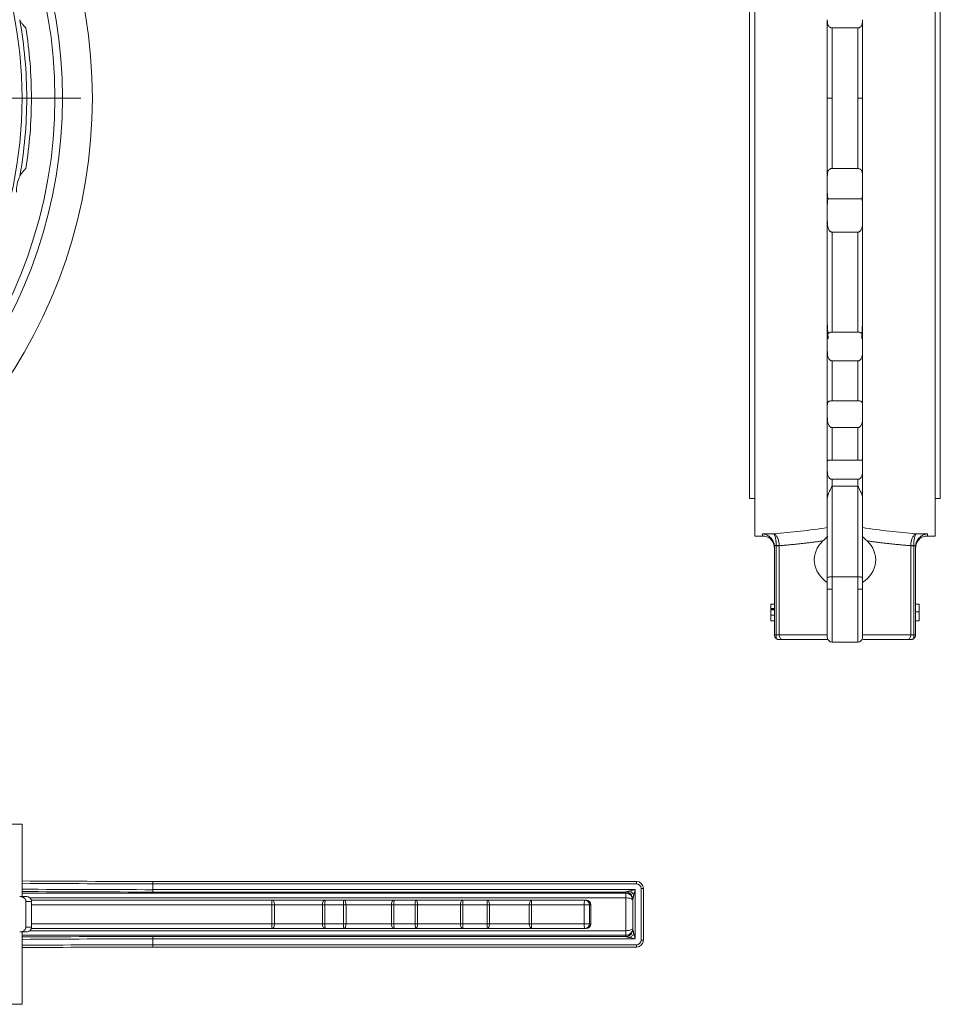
# Model space of a CAD drawing. Header units: millimetres. Extents: x -18 to 812, y -33 to 757.
# Tile 10 of 14: x 392 to 783, y -1 to 417. Entities that reach past the tile are written whole.
import ezdxf

# ---------------------------------------------------------------- set-up
doc = ezdxf.new("R2010")
doc.units = ezdxf.units.MM

# ---------------------------------------------------------------- blocks, each defined once
blk = doc.blocks.new('SW_CENTERMARKSYMBOL_3')
at = {"color": 0, "linetype": 'Continuous', "lineweight": 0}
blk.add_line((60.88, -208.54), (266.92, -208.54), dxfattribs=at)
for radius, start, end in [(215.9, 286.3269, 73.6731), (200, 282.6824, 77.3176), (203.2, 286.4098, 73.5902)]:
    blk.add_arc((55.88, -208.54), radius, start, end, dxfattribs=at)

msp = doc.modelspace()

# ---------------------------------------------------------------- linework, layer by layer
at = {"color": 7, "linetype": 'Continuous', "lineweight": 15}
for p, q in [((704.27, 197.58), (704.27, 569.58)), ((780.77, 569.58), (780.77, 197.58)), ((702.02, 553.68), (702.02, 213.48)), ((783.02, 383.58), (783.02, 553.68)), ((737.02, 383.58), (737.02, 413.46)), ((737.02, 413.46), (748.02, 413.46)), ((748.02, 413.46), (748.02, 383.58)), ((737.02, 353.71), (737.02, 383.58)), ((748.02, 383.58), (748.02, 353.71)), ((783.02, 213.48), (783.02, 383.58)), ((748.02, 353.71), (737.02, 353.71)), ((735.02, 350.24), (735.02, 343.58)), ((750.02, 343.58), (750.02, 350.24)), ((749.69, 340.88), (735.35, 340.88)), ((735.02, 338.19), (735.02, 331.67)), ((750.02, 331.67), (750.02, 338.19)), ((737.02, 326.69), (748.02, 326.69)), ((737.02, 284.18), (737.02, 326.69)), ((748.02, 326.69), (748.02, 284.18)), ((735.02, 281.98), (735.02, 276.33)), ((748.02, 284.18), (737.02, 284.18)), ((750.02, 276.33), (750.02, 281.98)), ((737.02, 272.03), (748.02, 272.03)), ((737.02, 255.04), (737.02, 272.03)), ((748.02, 272.03), (748.02, 255.04)), ((735.02, 253.06), (735.02, 248.28)), ((748.02, 255.04), (737.02, 255.04)), ((750.02, 248.28), (750.02, 253.06)), ((737.02, 243.67), (748.02, 243.67)), ((737.02, 229.78), (737.02, 243.67)), ((748.02, 243.67), (748.02, 229.78)), ((735.02, 229.18), (735.02, 225.41)), ((748.02, 229.78), (737.02, 229.78)), ((750.02, 225.41), (750.02, 229.18)), ((737.02, 221.66), (748.02, 221.66)), ((737.02, 218.71), (737.02, 221.66)), ((748.02, 218.71), (737.02, 218.71)), ((737.02, 180.24), (737.02, 218.71)), ((748.02, 221.66), (748.02, 218.71)), ((748.02, 218.71), (748.02, 180.24)), ((702.02, 213.48), (704.27, 213.48)), ((780.77, 213.48), (783.02, 213.48)), ((735.02, 202.53), (735.02, 199.62)), ((704.27, 197.58), (707.52, 197.58)), ((712.26, 198.51), (707.52, 198.51)), ((735.02, 199.62), (735.02, 198.56)), ((750.02, 198.56), (750.02, 199.62)), ((777.52, 198.51), (772.78, 198.51)), ((777.52, 197.58), (780.77, 197.58)), ((712.5, 193.53), (713.32, 193.53)), ((712.52, 193.1), (712.52, 155.58)), ((713.32, 193.47), (713.32, 193.53)), ((713.32, 193.47), (713.32, 155.58)), ((714.58, 193.47), (713.32, 193.47)), ((714.57, 193.57), (714.58, 193.47)), ((714.58, 155.58), (714.58, 193.47)), ((770.46, 193.47), (770.47, 193.57)), ((770.46, 193.47), (770.46, 155.58)), ((771.72, 193.47), (770.46, 193.47)), ((771.72, 193.53), (772.54, 193.53)), ((771.72, 193.53), (771.72, 193.47)), ((771.72, 155.58), (771.72, 193.47)), ((772.52, 155.58), (772.52, 193.1)), ((737.02, 180.24), (748.02, 180.24)), ((737.02, 175.04), (737.02, 180.24)), ((748.02, 180.24), (748.02, 175.04)), ((711.02, 168.58), (712.52, 168.58)), ((774.02, 168.58), (772.52, 168.58)), ((774.02, 165.35), (774.02, 168.58)), ((711.02, 166.79), (712.52, 166.79)), ((711.02, 166.79), (711.02, 166.7)), ((711.02, 166.7), (712.52, 166.7)), ((711.02, 166.16), (712.52, 166.16)), ((711.02, 163.89), (712.52, 163.89)), ((774.02, 165.35), (772.52, 165.35)), ((774.02, 161.58), (774.02, 165.35)), ((711.02, 161.49), (712.52, 161.49)), ((774.02, 161.58), (772.52, 161.58)), ((774.02, 161.49), (772.52, 161.49)), ((713.32, 155.58), (712.52, 155.58)), ((714.58, 155.58), (713.32, 155.58)), ((713.32, 155.58), (713.32, 153.99)), ((735.16, 155.58), (714.58, 155.58)), ((770.46, 155.58), (749.88, 155.58)), ((770.46, 155.58), (771.72, 155.58)), ((771.72, 153.99), (771.72, 155.58)), ((772.52, 155.58), (771.72, 155.58)), ((734.85, 153.58), (715.84, 153.58)), ((737.02, 152.54), (748.02, 152.54)), ((769.2, 153.58), (750.19, 153.58)), ((20.88, 75.13), (392.88, 75.13)), ((392.88, 44.38), (392.88, 75.13)), ((653.88, 50.84), (448.52, 50.84)), ((448.52, 49.84), (448.52, 47.34)), ((653.88, 49.84), (448.52, 49.84)), ((448.52, 46.34), (448.52, 47.34)), ((448.52, 47.34), (653.38, 47.34)), ((649.38, 46.34), (448.52, 46.34)), ((649.38, 45.83), (649.38, 46.33)), ((653.38, 47.34), (653.38, 26.43)), ((655.88, 25.93), (655.88, 47.84)), ((655.88, 47.84), (656.88, 47.84)), ((656.88, 47.84), (656.88, 25.93)), ((394.52, 31.38), (394.52, 42.38)), ((394.52, 42.38), (396.88, 42.38)), ((396.77, 42.88), (499.17, 42.88)), ((396.88, 31.38), (396.88, 42.38)), ((499.17, 42.88), (521.77, 42.88)), ((521.77, 42.88), (529.62, 42.88)), ((529.62, 42.88), (551.06, 42.88)), ((551.06, 42.88), (560.12, 42.88)), ((560.12, 42.88), (580.31, 42.88)), ((580.31, 42.88), (590.67, 42.88)), ((590.67, 42.88), (609.49, 42.88)), ((609.49, 42.88), (631.94, 42.88)), ((631.94, 42.88), (632.5, 42.88)), ((649.38, 43.85), (649.38, 45.83)), ((649.38, 29.91), (649.38, 43.85)), ((652.38, 30.44), (652.38, 43.33)), ((498.98, 32.88), (498.98, 40.88)), ((498.98, 40.88), (500.15, 40.88)), ((500.15, 40.88), (500.15, 32.88)), ((520.49, 40.88), (500.15, 40.88)), ((520.49, 40.88), (521.59, 40.88)), ((520.49, 32.88), (520.49, 40.88)), ((529.43, 40.88), (521.59, 40.88)), ((521.59, 40.88), (521.59, 32.88)), ((529.43, 40.88), (530.54, 40.88)), ((529.43, 32.88), (529.43, 40.88)), ((530.54, 40.88), (530.54, 32.88)), ((549.83, 40.88), (530.54, 40.88)), ((549.83, 32.88), (549.83, 40.88)), ((549.83, 40.88), (550.88, 40.88)), ((559.93, 40.88), (550.88, 40.88)), ((550.88, 40.88), (550.88, 32.88)), ((559.93, 32.88), (559.93, 40.88)), ((559.93, 40.88), (560.97, 40.88)), ((579.14, 40.88), (560.97, 40.88)), ((560.97, 40.88), (560.97, 32.88)), ((579.14, 40.88), (580.12, 40.88)), ((579.14, 32.88), (579.14, 40.88)), ((590.49, 40.88), (580.12, 40.88)), ((580.12, 40.88), (580.12, 32.88)), ((590.49, 32.88), (590.49, 40.88)), ((590.49, 40.88), (591.45, 40.88)), ((608.38, 40.88), (591.45, 40.88)), ((591.45, 40.88), (591.45, 32.88)), ((608.38, 40.88), (609.3, 40.88)), ((608.38, 32.88), (608.38, 40.88)), ((631.76, 40.88), (609.3, 40.88)), ((609.3, 40.88), (609.3, 32.88)), ((631.76, 32.88), (631.76, 40.88)), ((631.76, 40.88), (633.93, 40.88)), ((633.93, 40.88), (633.93, 32.88)), ((634.49, 40.88), (633.93, 40.88)), ((634.49, 32.88), (634.49, 40.88)), ((634.5, 32.88), (634.5, 40.88)), ((392.88, -1.37), (392.88, 29.38)), ((396.88, 31.38), (394.52, 31.38)), ((499.17, 30.88), (396.77, 30.88)), ((498.98, 32.88), (500.15, 32.88)), ((521.77, 30.88), (499.17, 30.88)), ((500.15, 32.88), (520.49, 32.88)), ((520.49, 32.88), (521.59, 32.88)), ((521.59, 32.88), (529.43, 32.88)), ((529.62, 30.88), (521.77, 30.88)), ((529.43, 32.88), (530.54, 32.88)), ((551.06, 30.88), (529.62, 30.88)), ((530.54, 32.88), (549.83, 32.88)), ((549.83, 32.88), (550.88, 32.88)), ((550.88, 32.88), (559.93, 32.88)), ((560.12, 30.88), (551.06, 30.88)), ((559.93, 32.88), (560.97, 32.88)), ((580.31, 30.88), (560.12, 30.88)), ((560.97, 32.88), (579.14, 32.88)), ((579.14, 32.88), (580.12, 32.88)), ((580.12, 32.88), (590.49, 32.88)), ((590.67, 30.88), (580.31, 30.88)), ((590.49, 32.88), (591.45, 32.88)), ((609.49, 30.88), (590.67, 30.88)), ((591.45, 32.88), (608.38, 32.88)), ((608.38, 32.88), (609.3, 32.88)), ((609.3, 32.88), (631.76, 32.88)), ((631.94, 30.88), (609.49, 30.88)), ((631.76, 32.88), (633.93, 32.88)), ((632.5, 30.88), (631.94, 30.88)), ((633.93, 32.88), (634.49, 32.88)), ((649.38, 27.94), (649.38, 29.91)), ((448.52, 27.43), (448.52, 26.43)), ((448.52, 27.43), (649.38, 27.43)), ((448.52, 26.43), (448.52, 23.93)), ((653.38, 26.43), (448.52, 26.43)), ((649.38, 27.44), (649.38, 27.94)), ((655.88, 25.93), (656.88, 25.93)), ((448.52, 23.93), (653.88, 23.93)), ((448.52, 22.93), (653.88, 22.93)), ((392.88, -1.37), (20.88, -1.37))]:
    msp.add_line(p, q, dxfattribs=at)
at = {"color": 8, "linetype": 'Continuous', "lineweight": 15}
for p, q in [((735.02, 288.42), (735.34, 281.32)), ((749.7, 281.32), (750.02, 288.42)), ((707.52, 198.51), (707.52, 197.58)), ((777.52, 197.58), (777.52, 198.51)), ((737.02, 152.54), (737.02, 175.04)), ((748.02, 175.04), (748.02, 152.54)), ((448.52, 49.84), (448.52, 50.84)), ((653.88, 49.84), (653.88, 50.84)), ((392.88, 45.83), (649.38, 45.83)), ((649.38, 43.85), (396.2, 43.85)), ((498.98, 40.88), (396.88, 40.88)), ((634.49, 40.88), (634.5, 40.88)), ((396.2, 29.91), (649.38, 29.91)), ((396.88, 32.88), (498.98, 32.88)), ((634.49, 32.88), (634.5, 32.88)), ((649.38, 27.94), (392.88, 27.94)), ((448.52, 23.93), (448.52, 22.93)), ((653.88, 23.93), (653.88, 22.93))]:
    msp.add_line(p, q, dxfattribs=at)
at = {"color": 7, "linetype": 'Continuous', "lineweight": 15, "flags": 128}
for points in [[(714.57, 193.57), (714.44, 193.57), (714.29, 193.57), (714.14, 193.56), (713.98, 193.55), (713.82, 193.55), (713.66, 193.54), (713.49, 193.54), (713.32, 193.53)], [(771.72, 193.53), (771.55, 193.54), (771.38, 193.54), (771.22, 193.55), (771.06, 193.55), (770.9, 193.56), (770.75, 193.57), (770.6, 193.57), (770.47, 193.57)], [(715.84, 153.58), (715.59, 153.62), (715.35, 153.74), (715.14, 153.92), (714.95, 154.17), (714.79, 154.47), (714.67, 154.82), (714.6, 155.19), (714.58, 155.58)], [(770.46, 155.58), (770.44, 155.19), (770.37, 154.82), (770.25, 154.47), (770.09, 154.17), (769.9, 153.92), (769.69, 153.74), (769.45, 153.62), (769.2, 153.58)], [(651.2, 46.79), (651.88, 46.96), (652.61, 47.14), (653.38, 47.34)], [(653.38, 47.34), (653.19, 46.57), (653, 45.83), (652.83, 45.15)], [(500.15, 40.88), (500.13, 41.27), (500.07, 41.65), (499.98, 41.99), (499.86, 42.3), (499.71, 42.55), (499.54, 42.73), (499.36, 42.85), (499.17, 42.88)], [(520.49, 40.88), (520.52, 41.27), (520.59, 41.65), (520.71, 41.99), (520.87, 42.3), (521.06, 42.55), (521.28, 42.73), (521.52, 42.85), (521.77, 42.88)], [(530.54, 40.88), (530.52, 41.27), (530.47, 41.65), (530.38, 41.99), (530.27, 42.3), (530.13, 42.55), (529.97, 42.73), (529.8, 42.85), (529.62, 42.88)], [(549.83, 40.88), (549.86, 41.27), (549.93, 41.65), (550.04, 41.99), (550.19, 42.3), (550.38, 42.55), (550.59, 42.73), (550.82, 42.85), (551.06, 42.88)], [(560.97, 40.88), (560.95, 41.27), (560.9, 41.65), (560.82, 41.99), (560.72, 42.3), (560.59, 42.55), (560.44, 42.73), (560.28, 42.85), (560.12, 42.88)], [(579.14, 40.88), (579.16, 41.27), (579.22, 41.65), (579.33, 41.99), (579.48, 42.3), (579.66, 42.55), (579.86, 42.73), (580.08, 42.85), (580.31, 42.88)], [(591.45, 40.88), (591.43, 41.27), (591.39, 41.65), (591.32, 41.99), (591.22, 42.3), (591.1, 42.55), (590.97, 42.73), (590.82, 42.85), (590.67, 42.88)], [(608.38, 40.88), (608.41, 41.27), (608.47, 41.65), (608.57, 41.99), (608.71, 42.3), (608.88, 42.55), (609.07, 42.73), (609.27, 42.85), (609.49, 42.88)], [(649.38, 43.85), (649.96, 43.83), (650.53, 43.78), (651.05, 43.68), (651.5, 43.56), (651.87, 43.4), (652.15, 43.22), (652.32, 43.03), (652.38, 42.83)], [(499.17, 30.88), (499.36, 30.92), (499.54, 31.04), (499.71, 31.22), (499.86, 31.47), (499.98, 31.77), (500.07, 32.12), (500.13, 32.49), (500.15, 32.88)], [(521.77, 30.88), (521.52, 30.92), (521.28, 31.04), (521.06, 31.22), (520.87, 31.47), (520.71, 31.77), (520.59, 32.12), (520.52, 32.49), (520.49, 32.88)], [(529.62, 30.88), (529.8, 30.92), (529.97, 31.04), (530.13, 31.22), (530.27, 31.47), (530.38, 31.77), (530.47, 32.12), (530.52, 32.49), (530.54, 32.88)], [(551.06, 30.88), (550.82, 30.92), (550.59, 31.04), (550.38, 31.22), (550.19, 31.47), (550.04, 31.77), (549.93, 32.12), (549.86, 32.49), (549.83, 32.88)], [(560.12, 30.88), (560.28, 30.92), (560.44, 31.04), (560.59, 31.22), (560.72, 31.47), (560.82, 31.77), (560.9, 32.12), (560.95, 32.49), (560.97, 32.88)], [(580.31, 30.88), (580.08, 30.92), (579.86, 31.04), (579.66, 31.22), (579.48, 31.47), (579.33, 31.77), (579.22, 32.12), (579.16, 32.49), (579.14, 32.88)], [(590.67, 30.88), (590.82, 30.92), (590.97, 31.04), (591.1, 31.22), (591.22, 31.47), (591.32, 31.77), (591.39, 32.12), (591.43, 32.49), (591.45, 32.88)], [(609.49, 30.88), (609.27, 30.92), (609.07, 31.04), (608.88, 31.22), (608.71, 31.47), (608.57, 31.77), (608.47, 32.12), (608.41, 32.49), (608.38, 32.88)], [(649.38, 29.91), (649.96, 29.93), (650.53, 29.99), (651.05, 30.09), (651.5, 30.21), (651.87, 30.37), (652.15, 30.54), (652.32, 30.73), (652.38, 30.93)], [(653.38, 26.43), (652.61, 26.62), (651.88, 26.81), (651.2, 26.98)], [(652.83, 28.61), (653, 27.93), (653.19, 27.2), (653.38, 26.43)]]:
    msp.add_lwpolyline(points, dxfattribs=at)
at = {"color": 7, "linetype": 'Continuous', "lineweight": 15}
msp.add_circle((206.88, 383.58), 186, dxfattribs=at)
for centre, radius, start, end in [((206.88, 383.58), 190, 0, 9.0455), ((206.88, 383.58), 190, 350.9545, 0), ((403.04, 344.57), 12.5, 152.9989, 184.5011), ((714.52, 155.58), 2, 180, 233.0768), ((770.52, 155.58), 2, 306.9232, 0), ((649.38, 43.33), 3, 0.0388, 90.0396), ((504.49, 41.38), 5.53, 164.22, 185.1419), ((527.1, 41.38), 5.53, 164.2192, 185.141), ((534.94, 41.38), 5.53, 164.22, 185.1402), ((556.39, 41.38), 5.53, 164.22, 185.1419), ((565.44, 41.38), 5.53, 164.2227, 185.1392), ((585.63, 41.38), 5.53, 164.2227, 185.1392), ((596, 41.38), 5.53, 164.2213, 185.1389), ((614.81, 41.38), 5.53, 164.2213, 185.1389), ((637.27, 41.38), 5.53, 164.22, 185.1419), ((631.94, 40.89), 2, 359.8768, 89.8743), ((632.5, 40.88), 2, 0, 90), ((632.5, 40.89), 2, 359.8751, 89.8752), ((649.38, 42.83), 3, 0.0388, 90.0396), ((504.49, 32.39), 5.53, 174.8581, 195.78), ((527.1, 32.39), 5.53, 174.859, 195.7808), ((534.94, 32.39), 5.53, 174.8598, 195.78), ((556.39, 32.39), 5.53, 174.8581, 195.78), ((565.44, 32.39), 5.53, 174.8608, 195.7773), ((585.63, 32.39), 5.53, 174.8608, 195.7773), ((596, 32.39), 5.53, 174.8611, 195.7787), ((614.81, 32.39), 5.53, 174.8611, 195.7787), ((637.27, 32.39), 5.53, 174.8581, 195.78), ((631.94, 32.88), 2, 270.1257, 0.1232), ((632.5, 32.88), 2, 270, 0), ((632.5, 32.88), 2, 270.1248, 0.1249), ((649.38, 30.94), 3, 269.9604, 359.9612), ((649.38, 30.44), 3, 269.9604, 359.9612)]:
    msp.add_arc(centre, radius, start, end, dxfattribs=at)
for centre, major_axis, ratio, start_param, end_param in [((744.92, 187.43), (15.44, 0), 0.809784, 2.436998, 4.016008), ((740.12, 187.43), (15.44, 0), 0.809784, 5.40877, 6.98778), ((448.52, 71.85), (401, 0), 0.052408, 4.573182, 4.712389), ((653.88, 47.84), (0, 3), 0.999542, 4.712389, 6.283185), ((653.38, 46.33), (4, 0), 0.052408, 3.089233, 3.141593), ((653.88, 47.84), (0, 2), 0.99863, 4.712389, 6.283185), ((653.38, 43.33), (1, 0), 0.209631, 3.089233, 3.141593), ((653.38, 30.44), (1, 0), 0.209631, 3.141593, 3.193953), ((653.38, 27.44), (4, 0), 0.052408, 3.141593, 3.193953), ((653.88, 25.93), (0, -2), 0.99863, 0, 1.570796), ((653.88, 25.93), (0, 3), 0.999542, 3.141593, 4.712389), ((448.52, 1.91), (401, 0), 0.052408, 1.570796, 1.710004)]:
    msp.add_ellipse(centre, major_axis=major_axis, ratio=ratio, start_param=start_param, end_param=end_param, dxfattribs=at)
at = {"color": 8, "linetype": 'Continuous', "lineweight": 15}
for centre, major_axis, ratio, start_param, end_param in [((448.52, 70.85), (400, 0), 0.052539, 4.572831, 4.712389), ((448.52, 68.35), (400, 0), 0.052539, 4.572831, 4.712389), ((448.52, 67.35), (401, 0), 0.052408, 4.573182, 4.712389), ((448.52, 6.42), (401, 0), 0.052408, 1.570796, 1.710004), ((448.52, 5.42), (400, 0), 0.052539, 1.570796, 1.710354), ((448.52, 2.91), (400, 0), 0.052539, 1.570796, 1.710354)]:
    msp.add_ellipse(centre, major_axis=major_axis, ratio=ratio, start_param=start_param, end_param=end_param, dxfattribs=at)
at = {"color": 7, "linetype": 'Continuous', "lineweight": 15}
for points, knots in [([(391.9, 416.93), (392.89, 411.44), (393.63, 405.89), (394.63, 394.75), (394.88, 389.16), (394.88, 383.58)], [0, 0, 0, 0, 0.5, 0.5, 1, 1, 1, 1]), ([(394.52, 413.46), (394.52, 413.46), (394.5, 413.47), (394.46, 413.5), (394.43, 413.53), (394.32, 413.64), (394.21, 413.75), (393.97, 413.99), (393.84, 414.13), (393.58, 414.43), (393.45, 414.58), (393.18, 414.91), (393.05, 415.08), (392.8, 415.43), (392.67, 415.61), (392.32, 416.15), (392.1, 416.54), (391.9, 416.93)], [0, 0, 0, 0, 0.0625, 0.0625, 0.125, 0.125, 0.25, 0.25, 0.375, 0.375, 0.5, 0.5, 0.625, 0.625, 0.75, 0.75, 1, 1, 1, 1]), ([(735.02, 416.93), (735.02, 411.44), (735.02, 405.89), (735.02, 394.75), (735.02, 389.16), (735.02, 383.58)], [0, 0, 0, 0, 0.5, 0.5, 1, 1, 1, 1]), ([(737.02, 413.46), (736.91, 413.46), (736.8, 413.47), (736.59, 413.5), (736.48, 413.53), (736.19, 413.64), (736.02, 413.75), (735.74, 413.99), (735.63, 414.13), (735.44, 414.43), (735.36, 414.58), (735.24, 414.91), (735.19, 415.08), (735.12, 415.43), (735.09, 415.61), (735.03, 416.15), (735.02, 416.54), (735.02, 416.93)], [0, 0, 0, 0, 0.0625, 0.0625, 0.125, 0.125, 0.25, 0.25, 0.375, 0.375, 0.5, 0.5, 0.625, 0.625, 0.75, 0.75, 1, 1, 1, 1]), ([(748.02, 413.46), (748.13, 413.46), (748.24, 413.47), (748.45, 413.5), (748.56, 413.53), (748.85, 413.64), (749.02, 413.75), (749.3, 413.99), (749.41, 414.13), (749.6, 414.43), (749.68, 414.58), (749.8, 414.91), (749.85, 415.08), (749.92, 415.43), (749.95, 415.61), (750.01, 416.15), (750.02, 416.54), (750.02, 416.93)], [0, 0, 0, 0, 0.0625, 0.0625, 0.125, 0.125, 0.25, 0.25, 0.375, 0.375, 0.5, 0.5, 0.625, 0.625, 0.75, 0.75, 1, 1, 1, 1]), ([(750.02, 383.58), (750.02, 389.16), (750.02, 394.75), (750.02, 405.89), (750.02, 411.44), (750.02, 416.93)], [0, 0, 0, 0, 0.5, 0.5, 1, 1, 1, 1]), ([(394.88, 383.58), (394.88, 378), (394.63, 372.41), (393.63, 361.28), (392.89, 355.73), (391.9, 350.24)], [0, 0, 0, 0, 0.5, 0.5, 1, 1, 1, 1]), ([(394.88, 383.58), (395.11, 383.58), (395.37, 383.58), (395.86, 383.58), (396.1, 383.58), (396.49, 383.58), (396.64, 383.58), (396.84, 383.58), (396.88, 383.58), (396.88, 383.58)], [0, 0, 0, 0, 0.25, 0.25, 0.5, 0.5, 0.75, 0.75, 1, 1, 1, 1]), ([(735.02, 383.58), (735.02, 383.58), (735.06, 383.58), (735.26, 383.58), (735.41, 383.58), (735.8, 383.58), (736.04, 383.58), (736.53, 383.58), (736.78, 383.58), (737.02, 383.58)], [0, 0, 0, 0, 0.25, 0.25, 0.5, 0.5, 0.75, 0.75, 1, 1, 1, 1]), ([(735.02, 383.58), (735.02, 378), (735.02, 372.41), (735.02, 361.28), (735.02, 355.73), (735.02, 350.24)], [0, 0, 0, 0, 0.5, 0.5, 1, 1, 1, 1]), ([(748.02, 383.58), (748.26, 383.58), (748.51, 383.58), (749, 383.58), (749.24, 383.58), (749.63, 383.58), (749.78, 383.58), (749.98, 383.58), (750.02, 383.58), (750.02, 383.58)], [0, 0, 0, 0, 0.25, 0.25, 0.5, 0.5, 0.75, 0.75, 1, 1, 1, 1]), ([(750.02, 350.24), (750.02, 355.73), (750.02, 361.28), (750.02, 372.41), (750.02, 378), (750.02, 383.58)], [0, 0, 0, 0, 0.5, 0.5, 1, 1, 1, 1]), ([(394.52, 353.71), (394.52, 353.71), (394.5, 353.7), (394.46, 353.66), (394.43, 353.63), (394.32, 353.52), (394.21, 353.42), (393.97, 353.18), (393.84, 353.04), (393.58, 352.74), (393.45, 352.59), (393.18, 352.26), (393.05, 352.09), (392.8, 351.74), (392.67, 351.56), (392.32, 351.01), (392.1, 350.63), (391.9, 350.24)], [0, 0, 0, 0, 0.0625, 0.0625, 0.125, 0.125, 0.25, 0.25, 0.375, 0.375, 0.5, 0.5, 0.625, 0.625, 0.75, 0.75, 1, 1, 1, 1]), ([(737.02, 353.71), (736.91, 353.71), (736.8, 353.7), (736.59, 353.66), (736.48, 353.63), (736.19, 353.52), (736.02, 353.42), (735.74, 353.18), (735.63, 353.04), (735.44, 352.74), (735.36, 352.59), (735.24, 352.26), (735.19, 352.09), (735.12, 351.74), (735.09, 351.56), (735.03, 351.01), (735.02, 350.63), (735.02, 350.24)], [0, 0, 0, 0, 0.0625, 0.0625, 0.125, 0.125, 0.25, 0.25, 0.375, 0.375, 0.5, 0.5, 0.625, 0.625, 0.75, 0.75, 1, 1, 1, 1]), ([(750.02, 350.24), (750.02, 350.63), (750.01, 351.01), (749.95, 351.56), (749.92, 351.73), (749.85, 352.08), (749.8, 352.25), (749.68, 352.58), (749.61, 352.74), (749.42, 353.03), (749.3, 353.17), (749.02, 353.42), (748.85, 353.52), (748.46, 353.67), (748.24, 353.71), (748.02, 353.71)], [0, 0, 0, 0, 0.25, 0.25, 0.375, 0.375, 0.5, 0.5, 0.625, 0.625, 0.75, 0.75, 0.875, 0.875, 1, 1, 1, 1]), ([(735.35, 340.88), (735.2, 341.31), (735.12, 341.75), (735.03, 342.66), (735.02, 343.12), (735.02, 343.58)], [0, 0, 0, 0, 0.5, 0.5, 1, 1, 1, 1]), ([(749.69, 340.88), (749.84, 341.31), (749.92, 341.75), (750.01, 342.66), (750.02, 343.12), (750.02, 343.58)], [0, 0, 0, 0, 0.5, 0.5, 1, 1, 1, 1]), ([(735.35, 340.88), (735.27, 340.68), (735.22, 340.47), (735.13, 340.04), (735.1, 339.82), (735.03, 339.14), (735.02, 338.68), (735.02, 338.19)], [0, 0, 0, 0, 0.25, 0.25, 0.5, 0.5, 1, 1, 1, 1]), ([(750.02, 338.19), (750.02, 338.68), (750.01, 339.14), (749.92, 340.05), (749.84, 340.48), (749.69, 340.88)], [0, 0, 0, 0, 0.5, 0.5, 1, 1, 1, 1]), ([(737.02, 326.69), (736.9, 326.69), (736.77, 326.71), (736.54, 326.78), (736.43, 326.84), (736.23, 326.98), (736.13, 327.06), (735.96, 327.23), (735.89, 327.32), (735.68, 327.62), (735.57, 327.84), (735.39, 328.29), (735.32, 328.52), (735.16, 329.23), (735.1, 329.72), (735.03, 330.69), (735.02, 331.18), (735.02, 331.67)], [0, 0, 0, 0, 0.0625, 0.0625, 0.125, 0.125, 0.1875, 0.1875, 0.25, 0.25, 0.375, 0.375, 0.5, 0.5, 0.75, 0.75, 1, 1, 1, 1]), ([(735.02, 331.67), (735.02, 322.93), (735.02, 314.33), (735.02, 297.68), (735.02, 289.63), (735.02, 281.98)], [0, 0, 0, 0, 0.5, 0.5, 1, 1, 1, 1]), ([(748.02, 326.69), (748.15, 326.69), (748.27, 326.71), (748.5, 326.78), (748.61, 326.84), (748.82, 326.98), (748.91, 327.06), (749.08, 327.23), (749.15, 327.32), (749.36, 327.62), (749.47, 327.84), (749.65, 328.29), (749.72, 328.52), (749.88, 329.23), (749.94, 329.72), (750.01, 330.69), (750.02, 331.18), (750.02, 331.67)], [0, 0, 0, 0, 0.0625, 0.0625, 0.125, 0.125, 0.1875, 0.1875, 0.25, 0.25, 0.375, 0.375, 0.5, 0.5, 0.75, 0.75, 1, 1, 1, 1]), ([(750.02, 281.98), (750.02, 289.63), (750.02, 297.68), (750.02, 314.33), (750.02, 322.93), (750.02, 331.67)], [0, 0, 0, 0, 0.5, 0.5, 1, 1, 1, 1]), ([(737.02, 284.18), (736.91, 284.18), (736.8, 284.18), (736.59, 284.16), (736.48, 284.14), (736.19, 284.08), (736.02, 284.03), (735.74, 283.89), (735.63, 283.81), (735.44, 283.64), (735.36, 283.55), (735.24, 283.35), (735.19, 283.24), (735.12, 283.01), (735.09, 282.9), (735.03, 282.53), (735.02, 282.26), (735.02, 281.98)], [0, 0, 0, 0, 0.0625, 0.0625, 0.125, 0.125, 0.25, 0.25, 0.375, 0.375, 0.5, 0.5, 0.625, 0.625, 0.75, 0.75, 1, 1, 1, 1]), ([(750.02, 281.98), (750.02, 282.26), (750.01, 282.53), (749.95, 282.89), (749.92, 283.01), (749.85, 283.24), (749.8, 283.35), (749.68, 283.55), (749.61, 283.64), (749.42, 283.81), (749.3, 283.89), (749.02, 284.03), (748.85, 284.08), (748.46, 284.16), (748.24, 284.18), (748.02, 284.18)], [0, 0, 0, 0, 0.25, 0.25, 0.375, 0.375, 0.5, 0.5, 0.625, 0.625, 0.75, 0.75, 0.875, 0.875, 1, 1, 1, 1]), ([(737.02, 272.03), (736.91, 272.03), (736.8, 272.04), (736.59, 272.1), (736.48, 272.14), (736.19, 272.3), (736.02, 272.45), (735.74, 272.79), (735.63, 272.98), (735.44, 273.37), (735.36, 273.58), (735.24, 274), (735.19, 274.21), (735.12, 274.64), (735.09, 274.85), (735.03, 275.49), (735.02, 275.91), (735.02, 276.33)], [0, 0, 0, 0, 0.0625, 0.0625, 0.125, 0.125, 0.25, 0.25, 0.375, 0.375, 0.5, 0.5, 0.625, 0.625, 0.75, 0.75, 1, 1, 1, 1]), ([(748.02, 272.03), (748.13, 272.03), (748.24, 272.04), (748.45, 272.1), (748.56, 272.14), (748.85, 272.3), (749.02, 272.45), (749.3, 272.79), (749.41, 272.98), (749.6, 273.37), (749.68, 273.58), (749.8, 274), (749.85, 274.21), (749.92, 274.64), (749.95, 274.85), (750.01, 275.49), (750.02, 275.91), (750.02, 276.33)], [0, 0, 0, 0, 0.0625, 0.0625, 0.125, 0.125, 0.25, 0.25, 0.375, 0.375, 0.5, 0.5, 0.625, 0.625, 0.75, 0.75, 1, 1, 1, 1]), ([(735.02, 253.06), (735.02, 253.32), (735.03, 253.56), (735.08, 253.9), (735.1, 254), (735.17, 254.2), (735.21, 254.3), (735.32, 254.48), (735.39, 254.56), (735.57, 254.71), (735.68, 254.78), (735.95, 254.89), (736.12, 254.94), (736.43, 255), (736.54, 255.01), (736.77, 255.03), (736.9, 255.04), (737.02, 255.04)], [0, 0, 0, 0, 0.25, 0.25, 0.375, 0.375, 0.5, 0.5, 0.625, 0.625, 0.75, 0.75, 0.875, 0.875, 0.9375, 0.9375, 1, 1, 1, 1]), ([(750.02, 253.06), (750.02, 253.32), (750.01, 253.56), (749.96, 253.9), (749.94, 254), (749.87, 254.2), (749.83, 254.3), (749.72, 254.48), (749.65, 254.56), (749.47, 254.71), (749.36, 254.78), (749.09, 254.89), (748.92, 254.94), (748.61, 255), (748.5, 255.01), (748.27, 255.03), (748.15, 255.04), (748.02, 255.04)], [0, 0, 0, 0, 0.25, 0.25, 0.375, 0.375, 0.5, 0.5, 0.625, 0.625, 0.75, 0.75, 0.875, 0.875, 0.9375, 0.9375, 1, 1, 1, 1]), ([(737.02, 243.67), (736.9, 243.67), (736.77, 243.69), (736.54, 243.77), (736.43, 243.82), (736.23, 243.96), (736.13, 244.04), (735.96, 244.21), (735.89, 244.3), (735.68, 244.6), (735.57, 244.81), (735.39, 245.24), (735.32, 245.46), (735.16, 246.13), (735.1, 246.57), (735.03, 247.44), (735.02, 247.87), (735.02, 248.28)], [0, 0, 0, 0, 0.0625, 0.0625, 0.125, 0.125, 0.1875, 0.1875, 0.25, 0.25, 0.375, 0.375, 0.5, 0.5, 0.75, 0.75, 1, 1, 1, 1]), ([(748.02, 243.67), (748.15, 243.67), (748.27, 243.69), (748.5, 243.77), (748.61, 243.82), (748.82, 243.96), (748.91, 244.04), (749.08, 244.21), (749.15, 244.3), (749.36, 244.6), (749.47, 244.81), (749.65, 245.24), (749.72, 245.46), (749.88, 246.13), (749.94, 246.57), (750.01, 247.44), (750.02, 247.87), (750.02, 248.28)], [0, 0, 0, 0, 0.0625, 0.0625, 0.125, 0.125, 0.1875, 0.1875, 0.25, 0.25, 0.375, 0.375, 0.5, 0.5, 0.75, 0.75, 1, 1, 1, 1]), ([(737.02, 229.78), (736.91, 229.78), (736.8, 229.78), (736.59, 229.78), (736.48, 229.79), (736.19, 229.79), (736.02, 229.79), (735.74, 229.79), (735.63, 229.78), (735.44, 229.76), (735.36, 229.74), (735.24, 229.7), (735.19, 229.67), (735.12, 229.6), (735.09, 229.56), (735.03, 229.43), (735.02, 229.31), (735.02, 229.18)], [0, 0, 0, 0, 0.0625, 0.0625, 0.125, 0.125, 0.25, 0.25, 0.375, 0.375, 0.5, 0.5, 0.625, 0.625, 0.75, 0.75, 1, 1, 1, 1]), ([(750.02, 229.18), (750.02, 229.31), (750.01, 229.43), (749.95, 229.56), (749.92, 229.6), (749.85, 229.67), (749.8, 229.7), (749.68, 229.74), (749.61, 229.76), (749.42, 229.78), (749.3, 229.79), (749.02, 229.79), (748.85, 229.79), (748.46, 229.78), (748.24, 229.78), (748.02, 229.78)], [0, 0, 0, 0, 0.25, 0.25, 0.375, 0.375, 0.5, 0.5, 0.625, 0.625, 0.75, 0.75, 0.875, 0.875, 1, 1, 1, 1]), ([(737.02, 221.66), (736.91, 221.66), (736.8, 221.68), (736.59, 221.73), (736.48, 221.77), (736.19, 221.92), (736.02, 222.06), (735.74, 222.37), (735.63, 222.54), (735.44, 222.9), (735.36, 223.08), (735.24, 223.45), (735.19, 223.64), (735.12, 224.01), (735.09, 224.19), (735.03, 224.72), (735.02, 225.07), (735.02, 225.41)], [0, 0, 0, 0, 0.0625, 0.0625, 0.125, 0.125, 0.25, 0.25, 0.375, 0.375, 0.5, 0.5, 0.625, 0.625, 0.75, 0.75, 1, 1, 1, 1]), ([(735.02, 225.41), (735.02, 223), (735.02, 218.79), (735.02, 215.34), (735.02, 213.86)], [0, 0, 0, 0, 0.570474, 1, 1, 1, 1]), ([(748.02, 221.66), (748.13, 221.66), (748.24, 221.68), (748.45, 221.73), (748.56, 221.77), (748.85, 221.92), (749.02, 222.06), (749.3, 222.37), (749.41, 222.54), (749.6, 222.9), (749.68, 223.08), (749.8, 223.45), (749.85, 223.64), (749.92, 224.01), (749.95, 224.19), (750.01, 224.72), (750.02, 225.07), (750.02, 225.41)], [0, 0, 0, 0, 0.0625, 0.0625, 0.125, 0.125, 0.25, 0.25, 0.375, 0.375, 0.5, 0.5, 0.625, 0.625, 0.75, 0.75, 1, 1, 1, 1]), ([(750.02, 213.86), (750.02, 215.34), (750.02, 218.79), (750.02, 223), (750.02, 225.41)], [0, 0, 0, 0, 0.429526, 1, 1, 1, 1]), ([(735.02, 213.51), (735.02, 213.93), (735.1, 214.35), (735.34, 215.2), (735.51, 215.63), (735.89, 216.5), (736.1, 216.93), (736.55, 217.81), (736.78, 218.26), (737.02, 218.71)], [0, 0, 0, 0, 0.25, 0.25, 0.5, 0.5, 0.75, 0.75, 1, 1, 1, 1]), ([(748.02, 218.71), (748.14, 218.48), (748.37, 218.04), (748.72, 217.37), (748.99, 216.82), (749.2, 216.39), (749.4, 215.94), (749.62, 215.41), (749.8, 214.86), (749.91, 214.44), (749.97, 214.11), (750.01, 213.8), (750.02, 213.61), (750.02, 213.51)], [0, 0, 0, 0, 0.125009, 0.249994, 0.374952, 0.439181, 0.499917, 0.630871, 0.750037, 0.81722, 0.881233, 0.942136, 1, 1, 1, 1]), ([(735.02, 179.78), (735.02, 179.98), (735.02, 180.38), (735.02, 180.97), (735.02, 181.57), (735.02, 182.17), (735.02, 182.77), (735.02, 183.38), (735.02, 184.51), (735.02, 186.18), (735.02, 188.4), (735.02, 190.64), (735.02, 193.67), (735.02, 197.45), (735.02, 201.13), (735.02, 203.98), (735.02, 206.06), (735.02, 208.06), (735.02, 209.66), (735.02, 210.89), (735.02, 211.79), (735.02, 212.66), (735.02, 213.23), (735.02, 213.51)], [0, 0, 0, 0, 0.016808, 0.033605, 0.050396, 0.067185, 0.083978, 0.100777, 0.117589, 0.178268, 0.238961, 0.301185, 0.363423, 0.490073, 0.618034, 0.682197, 0.746375, 0.810189, 0.874018, 0.905526, 0.937005, 0.968487, 1, 1, 1, 1]), ([(750.02, 179.78), (750.02, 182.5), (750.02, 185.4), (750.02, 189.87), (750.02, 191.38), (750.02, 194.4), (750.02, 195.91), (750.02, 198.9), (750.02, 200.38), (750.02, 203.28), (750.02, 204.69), (750.02, 207.41), (750.02, 208.73), (750.02, 211.22), (750.02, 212.4), (750.02, 213.51)], [0, 0, 0, 0, 0.25, 0.25, 0.375, 0.375, 0.5, 0.5, 0.625, 0.625, 0.75, 0.75, 0.875, 0.875, 1, 1, 1, 1]), ([(707.52, 198.51), (707.59, 198.5), (707.72, 198.48), (707.9, 198.46), (708.06, 198.43), (708.2, 198.39), (708.43, 198.34), (708.73, 198.25), (709.26, 198.05), (709.89, 197.72), (710.63, 197.18), (711.19, 196.61), (711.59, 196.07), (711.87, 195.63), (712.1, 195.15), (712.27, 194.69), (712.39, 194.27), (712.46, 193.9), (712.49, 193.65), (712.5, 193.53)], [0, 0, 0, 0, 0.031828, 0.060287, 0.085378, 0.107102, 0.125457, 0.191621, 0.25034, 0.374448, 0.499564, 0.624056, 0.688597, 0.749508, 0.813753, 0.87498, 0.917426, 0.959031, 1, 1, 1, 1]), ([(707.52, 197.58), (708.15, 197.52), (709.12, 197.41), (710.28, 196.79), (711.08, 196.15), (711.73, 195.34), (712.35, 194.18), (712.45, 193.21), (712.52, 192.58)], [0, 0, 0, 0, 0.239457, 0.368361, 0.5, 0.63164, 0.760543, 1, 1, 1, 1]), ([(714.57, 193.57), (714.56, 193.89), (714.53, 194.21), (714.45, 194.82), (714.39, 195.12), (714.26, 195.7), (714.18, 195.98), (714.01, 196.5), (713.91, 196.74), (713.69, 197.19), (713.58, 197.39), (713.34, 197.74), (713.21, 197.9), (712.95, 198.16), (712.81, 198.26), (712.61, 198.39), (712.54, 198.42), (712.4, 198.47), (712.33, 198.49), (712.26, 198.51)], [0, 0, 0, 0, 0.125, 0.125, 0.25, 0.25, 0.375, 0.375, 0.5, 0.5, 0.625, 0.625, 0.75, 0.75, 0.875, 0.875, 0.9375, 0.9375, 1, 1, 1, 1]), ([(713.32, 193.53), (713.32, 193.61), (713.31, 193.76), (713.3, 193.99), (713.29, 194.22), (713.28, 194.45), (713.27, 194.67), (713.25, 194.9), (713.23, 195.12), (713.19, 195.55), (713.11, 196.18), (712.98, 196.91), (712.82, 197.53), (712.67, 197.94), (712.55, 198.19), (712.46, 198.33), (712.36, 198.44), (712.29, 198.48), (712.26, 198.51)], [0, 0, 0, 0, 0.0307122, 0.0615722, 0.0925829, 0.123747, 0.1550673, 0.1865467, 0.2181878, 0.2499933, 0.3717493, 0.4998628, 0.6182501, 0.7495181, 0.808467, 0.8741912, 0.9266605, 1, 1, 1, 1]), ([(772.78, 198.51), (772.71, 198.49), (772.64, 198.47), (772.5, 198.42), (772.44, 198.39), (772.23, 198.26), (772.09, 198.16), (771.83, 197.9), (771.7, 197.74), (771.46, 197.39), (771.35, 197.19), (771.13, 196.74), (771.03, 196.5), (770.86, 195.98), (770.78, 195.7), (770.65, 195.13), (770.59, 194.82), (770.51, 194.21), (770.48, 193.89), (770.47, 193.57)], [0, 0, 0, 0, 0.0625, 0.0625, 0.125, 0.125, 0.25, 0.25, 0.375, 0.375, 0.5, 0.5, 0.625, 0.625, 0.75, 0.75, 0.875, 0.875, 1, 1, 1, 1]), ([(772.78, 198.51), (772.77, 198.5), (772.74, 198.48), (772.69, 198.45), (772.65, 198.41), (772.62, 198.37), (772.57, 198.3), (772.49, 198.19), (772.37, 197.94), (772.22, 197.53), (772.06, 196.91), (771.93, 196.18), (771.85, 195.51), (771.8, 194.99), (771.77, 194.63), (771.75, 194.27), (771.73, 193.9), (771.73, 193.65), (771.72, 193.53)], [0, 0, 0, 0, 0.03184, 0.060341, 0.085502, 0.107323, 0.125805, 0.191556, 0.250537, 0.381765, 0.500128, 0.628166, 0.749861, 0.8007, 0.851122, 0.901138, 0.95076, 1, 1, 1, 1]), ([(772.52, 192.58), (772.59, 193.21), (772.69, 194.18), (773.31, 195.34), (773.96, 196.15), (774.76, 196.79), (775.92, 197.41), (776.89, 197.52), (777.52, 197.58)], [0, 0, 0, 0, 0.239457, 0.36836, 0.5, 0.631639, 0.760543, 1, 1, 1, 1]), ([(772.54, 193.53), (772.54, 193.59), (772.56, 193.72), (772.58, 193.9), (772.62, 194.08), (772.66, 194.27), (772.7, 194.45), (772.79, 194.75), (772.94, 195.15), (773.17, 195.63), (773.45, 196.07), (773.85, 196.61), (774.41, 197.18), (775.15, 197.72), (775.78, 198.05), (776.31, 198.25), (776.68, 198.36), (777.09, 198.45), (777.36, 198.49), (777.52, 198.51)], [0, 0, 0, 0, 0.020423, 0.04098, 0.061695, 0.082597, 0.103709, 0.125056, 0.186278, 0.250526, 0.311431, 0.375974, 0.500464, 0.625576, 0.749681, 0.808395, 0.874561, 0.926755, 1, 1, 1, 1]), ([(733.16, 195.52), (732.6, 195.44), (731.48, 195.28), (729.8, 195.06), (728.11, 194.84), (726.43, 194.63), (724.74, 194.44), (723.05, 194.25), (721.36, 194.07), (719.67, 193.91), (717.97, 193.75), (716.27, 193.6), (715.14, 193.51), (714.58, 193.47)], [0, 0, 0, 0, 0.090666, 0.181375, 0.272128, 0.362928, 0.453777, 0.544677, 0.635629, 0.726635, 0.817698, 0.908819, 1, 1, 1, 1]), ([(770.46, 193.47), (769.9, 193.51), (768.77, 193.6), (767.07, 193.75), (765.38, 193.91), (763.68, 194.07), (761.99, 194.25), (760.3, 194.44), (758.61, 194.63), (756.93, 194.84), (755.24, 195.06), (753.56, 195.28), (752.44, 195.44), (751.88, 195.52)], [0, 0, 0, 0, 0.091181, 0.182302, 0.273365, 0.364371, 0.455323, 0.546223, 0.637072, 0.727872, 0.818625, 0.909334, 1, 1, 1, 1]), ([(737.02, 180.24), (736.78, 180.24), (736.53, 180.23), (736.04, 180.19), (735.8, 180.15), (735.41, 180.06), (735.26, 180.01), (735.06, 179.89), (735.02, 179.84), (735.02, 179.78)], [0, 0, 0, 0, 0.25, 0.25, 0.5, 0.5, 0.75, 0.75, 1, 1, 1, 1]), ([(750.02, 179.78), (750.02, 179.84), (749.98, 179.89), (749.78, 180.01), (749.63, 180.06), (749.24, 180.15), (749, 180.19), (748.51, 180.23), (748.26, 180.24), (748.02, 180.24)], [0, 0, 0, 0, 0.25, 0.25, 0.5, 0.5, 0.75, 0.75, 1, 1, 1, 1]), ([(735.02, 175.04), (735.02, 175.17), (735.02, 175.44), (735.02, 175.84), (735.02, 176.24), (735.02, 176.63), (735.02, 177.03), (735.02, 177.56), (735.02, 178.22), (735.02, 179), (735.02, 179.52), (735.02, 179.78)], [0, 0, 0, 0, 0.0833733, 0.1666893, 0.2499796, 0.3332758, 0.4166093, 0.5000117, 0.6666932, 0.8332718, 1, 1, 1, 1]), ([(735.02, 175.04), (735.02, 175.04), (735.06, 175.04), (735.26, 175.04), (735.41, 175.04), (735.8, 175.04), (736.04, 175.04), (736.53, 175.04), (736.78, 175.04), (737.02, 175.04)], [0, 0, 0, 0, 0.25, 0.25, 0.5, 0.5, 0.75, 0.75, 1, 1, 1, 1]), ([(735.02, 154.58), (735.02, 154.57), (735.02, 154.55), (735.02, 154.54), (735.02, 154.54), (735.02, 154.55), (735.02, 154.57), (735.02, 154.62), (735.02, 154.74), (735.02, 155.01), (735.02, 155.38), (735.02, 156.02), (735.02, 157.08), (735.02, 158.73), (735.02, 160.7), (735.02, 162.93), (735.02, 165.32), (735.02, 167.4), (735.02, 169.07), (735.02, 170.3), (735.02, 171.52), (735.02, 172.58), (735.02, 173.5), (735.02, 174.27), (735.02, 174.78), (735.02, 175.04)], [0, 0, 0, 0, 0.014065, 0.028117, 0.042163, 0.05621, 0.070267, 0.084341, 0.12781, 0.171295, 0.215686, 0.260094, 0.349784, 0.439474, 0.528215, 0.615114, 0.69939, 0.780404, 0.819054, 0.857719, 0.894338, 0.930972, 0.953984, 0.976982, 1, 1, 1, 1]), ([(748.02, 175.04), (748.26, 175.04), (748.51, 175.04), (749, 175.04), (749.24, 175.04), (749.63, 175.04), (749.78, 175.04), (749.98, 175.04), (750.02, 175.04), (750.02, 175.04)], [0, 0, 0, 0, 0.25, 0.25, 0.5, 0.5, 0.75, 0.75, 1, 1, 1, 1]), ([(750.02, 154.58), (750.02, 154.49), (750.02, 154.55), (750.02, 154.97), (750.02, 155.34), (750.02, 156.41), (750.02, 157.1), (750.02, 158.75), (750.02, 159.71), (750.02, 161.83), (750.02, 162.98), (750.02, 165.37), (750.02, 166.61), (750.02, 169.09), (750.02, 170.33), (750.02, 172.75), (750.02, 173.92), (750.02, 175.04)], [0, 0, 0, 0, 0.125, 0.125, 0.25, 0.25, 0.375, 0.375, 0.5, 0.5, 0.625, 0.625, 0.75, 0.75, 0.875, 0.875, 1, 1, 1, 1]), ([(711.02, 168.58), (711.02, 168.58), (711.02, 168.58), (711.02, 168.56), (711.02, 168.52), (711.02, 168.47), (711.02, 168.4), (711.02, 168.32), (711.02, 168.22), (711.02, 168.11), (711.02, 167.98), (711.02, 167.85), (711.02, 167.7), (711.02, 167.54), (711.02, 167.37), (711.02, 167.19), (711.02, 166.99), (711.02, 166.86), (711.02, 166.79)], [0, 0, 0, 0, 0.068499, 0.134572, 0.198208, 0.259784, 0.319951, 0.379508, 0.438814, 0.498497, 0.558182, 0.617438, 0.677522, 0.737959, 0.80033, 0.86409, 0.930622, 1, 1, 1, 1]), ([(711.02, 166.52), (711.02, 166.46), (711.02, 166.34), (711.02, 166.22), (711.02, 166.16)], [0, 0, 0, 0, 0.5469797, 1, 1, 1, 1]), ([(711.02, 166.16), (711.02, 166.16), (711.02, 166.16), (711.02, 166.13), (711.02, 166.07), (711.02, 166.01), (711.02, 165.91), (711.02, 165.81), (711.02, 165.68), (711.02, 165.53), (711.02, 165.37), (711.02, 165.19), (711.02, 165), (711.02, 164.8), (711.02, 164.59), (711.02, 164.37), (711.02, 164.13), (711.02, 163.97), (711.02, 163.89)], [0, 0, 0, 0, 0.061347, 0.121203, 0.179863, 0.238152, 0.296252, 0.35519, 0.415676, 0.478379, 0.541524, 0.603977, 0.666513, 0.729491, 0.79371, 0.859736, 0.928449, 1, 1, 1, 1]), ([(711.02, 163.89), (711.02, 163.78), (711.02, 163.57), (711.02, 163.25), (711.02, 162.95), (711.02, 162.71), (711.02, 162.53), (711.02, 162.4), (711.02, 162.28), (711.02, 162.16), (711.02, 162.06), (711.02, 161.96), (711.02, 161.87), (711.02, 161.79), (711.02, 161.72), (711.02, 161.66), (711.02, 161.61), (711.02, 161.57), (711.02, 161.53), (711.02, 161.51), (711.02, 161.5), (711.02, 161.49), (711.02, 161.49)], [0, 0, 0, 0, 0.088899, 0.17544, 0.261633, 0.34801, 0.390819, 0.432814, 0.473776, 0.514166, 0.554107, 0.594121, 0.63362, 0.673585, 0.71348, 0.75336, 0.792891, 0.833007, 0.873643, 0.914893, 0.95695, 1, 1, 1, 1]), ([(713.32, 153.99), (713.35, 153.96), (713.41, 153.92), (713.5, 153.86), (713.6, 153.8), (713.73, 153.74), (713.9, 153.68), (714.09, 153.63), (714.3, 153.59), (714.45, 153.59), (714.52, 153.58)], [0, 0, 0, 0, 0.0855749, 0.1688645, 0.2496731, 0.3754914, 0.4983968, 0.6694736, 0.8371599, 1, 1, 1, 1]), ([(735.02, 154.58), (735.05, 154.32), (735.1, 153.79), (735.57, 153.1), (736.25, 152.63), (736.77, 152.57), (737.02, 152.54)], [0, 0, 0, 0, 0.2397854, 0.4977488, 0.7568434, 1, 1, 1, 1]), ([(735.28, 153.58), (735.3, 153.54), (735.38, 153.37), (735.6, 153.12), (735.92, 152.86), (736.38, 152.61), (736.77, 152.57), (737.02, 152.54)], [0, 0, 0, 0, 0.0718796, 0.265105, 0.4583722, 0.647724, 1, 1, 1, 1]), ([(748.02, 152.54), (748.27, 152.57), (748.79, 152.63), (749.47, 153.1), (749.94, 153.79), (749.99, 154.32), (750.02, 154.58)], [0, 0, 0, 0, 0.2431566, 0.5022512, 0.7602146, 1, 1, 1, 1]), ([(748.02, 152.54), (748.27, 152.57), (748.66, 152.61), (749.13, 152.86), (749.44, 153.12), (749.66, 153.37), (749.74, 153.54), (749.76, 153.58)], [0, 0, 0, 0, 0.352276, 0.541628, 0.734895, 0.92812, 1, 1, 1, 1]), ([(770.52, 153.58), (770.56, 153.58), (770.65, 153.59), (770.78, 153.6), (770.91, 153.62), (771.04, 153.65), (771.17, 153.69), (771.31, 153.74), (771.45, 153.81), (771.59, 153.89), (771.68, 153.95), (771.72, 153.99)], [0, 0, 0, 0, 0.0970546, 0.1960601, 0.2967079, 0.3986821, 0.5016651, 0.6245608, 0.7503691, 0.8725044, 1, 1, 1, 1]), ([(649.38, 46.34), (649.39, 46.34), (649.4, 46.34), (649.42, 46.34), (649.45, 46.35), (649.49, 46.36), (649.57, 46.38), (649.7, 46.41), (649.89, 46.46), (650.14, 46.53), (650.42, 46.6), (650.67, 46.66), (650.93, 46.72), (651.1, 46.77), (651.2, 46.79)], [0, 0, 0, 0, 0.021843, 0.044838, 0.069437, 0.105817, 0.146777, 0.223801, 0.316896, 0.475096, 0.612521, 0.744161, 0.855978, 1, 1, 1, 1]), ([(652.38, 43.34), (652.38, 43.73), (652.3, 44.12), (652, 44.85), (651.78, 45.18), (651.22, 45.73), (650.89, 45.96), (650.17, 46.26), (649.78, 46.34), (649.38, 46.34)], [0, 0, 0, 0, 0.25, 0.25, 0.5, 0.5, 0.75, 0.75, 1, 1, 1, 1]), ([(652.83, 45.15), (652.63, 45.45), (652.37, 45.76), (651.8, 46.32), (651.49, 46.58), (651.2, 46.79)], [0, 0, 0, 0, 0.5, 0.5, 1, 1, 1, 1]), ([(394.52, 42.38), (394.52, 42.5), (394.5, 42.6), (394.46, 42.82), (394.43, 42.92), (394.32, 43.21), (394.21, 43.38), (393.97, 43.66), (393.84, 43.78), (393.58, 43.97), (393.45, 44.04), (393.18, 44.17), (393.05, 44.21), (392.8, 44.29), (392.67, 44.31), (392.32, 44.37), (392.1, 44.38), (391.9, 44.38)], [0, 0, 0, 0, 0.0625, 0.0625, 0.125, 0.125, 0.25, 0.25, 0.375, 0.375, 0.5, 0.5, 0.625, 0.625, 0.75, 0.75, 1, 1, 1, 1]), ([(394.88, 44.38), (394.88, 44.38), (394.63, 44.38), (393.63, 44.38), (392.89, 44.38), (391.9, 44.38)], [0, 0, 0, 0, 0.5, 0.5, 1, 1, 1, 1]), ([(394.88, 44.38), (395.11, 44.38), (395.37, 44.34), (395.86, 44.15), (396.1, 43.99), (396.49, 43.6), (396.64, 43.37), (396.84, 42.87), (396.88, 42.62), (396.88, 42.38)], [0, 0, 0, 0, 0.25, 0.25, 0.5, 0.5, 0.75, 0.75, 1, 1, 1, 1]), ([(652.83, 45.15), (652.81, 45.06), (652.77, 44.9), (652.7, 44.64), (652.64, 44.38), (652.57, 44.1), (652.51, 43.85), (652.46, 43.65), (652.43, 43.53), (652.41, 43.45), (652.39, 43.4), (652.38, 43.36), (652.38, 43.35), (652.38, 43.34)], [0, 0, 0, 0, 0.133682, 0.249855, 0.387508, 0.524944, 0.683156, 0.776237, 0.853288, 0.894232, 0.930634, 0.966867, 1, 1, 1, 1]), ([(391.9, 29.38), (392.1, 29.38), (392.32, 29.4), (392.67, 29.45), (392.79, 29.48), (393.05, 29.55), (393.18, 29.6), (393.44, 29.72), (393.58, 29.8), (393.84, 29.99), (393.97, 30.11), (394.21, 30.39), (394.31, 30.56), (394.47, 30.94), (394.52, 31.16), (394.52, 31.38)], [0, 0, 0, 0, 0.25, 0.25, 0.375, 0.375, 0.5, 0.5, 0.625, 0.625, 0.75, 0.75, 0.875, 0.875, 1, 1, 1, 1]), ([(391.9, 29.38), (392.89, 29.38), (393.63, 29.38), (394.63, 29.38), (394.88, 29.38), (394.88, 29.38)], [0, 0, 0, 0, 0.5, 0.5, 1, 1, 1, 1]), ([(396.88, 31.38), (396.88, 31.15), (396.84, 30.89), (396.64, 30.4), (396.49, 30.16), (396.1, 29.77), (395.86, 29.62), (395.37, 29.43), (395.11, 29.38), (394.88, 29.38)], [0, 0, 0, 0, 0.25, 0.25, 0.5, 0.5, 0.75, 0.75, 1, 1, 1, 1]), ([(649.38, 27.43), (649.78, 27.43), (650.17, 27.51), (650.89, 27.81), (651.22, 28.03), (651.78, 28.59), (652, 28.92), (652.3, 29.64), (652.38, 30.04), (652.38, 30.43)], [0, 0, 0, 0, 0.25, 0.25, 0.5, 0.5, 0.75, 0.75, 1, 1, 1, 1]), ([(652.38, 30.43), (652.38, 30.42), (652.38, 30.42), (652.39, 30.39), (652.4, 30.36), (652.41, 30.32), (652.43, 30.24), (652.46, 30.12), (652.51, 29.92), (652.57, 29.67), (652.64, 29.39), (652.7, 29.14), (652.77, 28.88), (652.81, 28.71), (652.83, 28.61)], [0, 0, 0, 0, 0.021843, 0.044838, 0.069437, 0.105817, 0.146777, 0.223801, 0.316896, 0.475096, 0.612521, 0.744161, 0.855978, 1, 1, 1, 1]), ([(651.2, 26.98), (651.11, 27), (650.94, 27.04), (650.68, 27.11), (650.42, 27.17), (650.14, 27.24), (649.89, 27.3), (649.7, 27.35), (649.57, 27.38), (649.49, 27.4), (649.44, 27.42), (649.4, 27.43), (649.39, 27.43), (649.38, 27.43)], [0, 0, 0, 0, 0.133682, 0.249855, 0.387508, 0.524944, 0.683156, 0.776237, 0.853288, 0.894232, 0.930634, 0.966867, 1, 1, 1, 1]), ([(651.2, 26.98), (651.49, 27.19), (651.8, 27.44), (652.37, 28.01), (652.63, 28.32), (652.83, 28.61)], [0, 0, 0, 0, 0.5, 0.5, 1, 1, 1, 1])]:
    msp.add_open_spline(points, degree=3, knots=knots, dxfattribs=at)
for points in [[(735.02, 343.58), (735.02, 341.78), (735.02, 339.99), (735.02, 338.19)], [(750.02, 338.19), (750.02, 339.99), (750.02, 341.78), (750.02, 343.58)], [(735.02, 276.33), (735.02, 268.09), (735.02, 260.28), (735.02, 253.06)], [(750.02, 253.06), (750.02, 260.28), (750.02, 268.09), (750.02, 276.33)], [(735.02, 248.28), (735.02, 241.31), (735.02, 234.9), (735.02, 229.18)], [(750.02, 229.18), (750.02, 234.9), (750.02, 241.31), (750.02, 248.28)], [(735.02, 201.19), (727.49, 200), (719.89, 199.11), (712.26, 198.51)], [(772.78, 198.51), (765.15, 199.11), (757.55, 200), (750.02, 201.19)], [(735.21, 197.38), (734.53, 196.83), (733.87, 196.2), (733.16, 195.52)], [(751.88, 195.52), (751.17, 196.2), (750.51, 196.83), (749.83, 197.38)], [(712.52, 193.1), (712.52, 193.24), (712.51, 193.39), (712.5, 193.53)], [(772.54, 193.53), (772.53, 193.39), (772.52, 193.24), (772.52, 193.1)], [(750.02, 175.04), (750.02, 176.63), (750.02, 178.23), (750.02, 179.78)], [(714.52, 153.58), (715, 153.58), (715.45, 153.58), (715.84, 153.58)], [(735.02, 153.59), (735.02, 153.59), (735.02, 153.58), (735.02, 153.58)], [(769.2, 153.58), (769.59, 153.58), (770.04, 153.58), (770.52, 153.58)]]:
    msp.add_open_spline(points, degree=3, dxfattribs=at)

# ---------------------------------------------------------------- block references
at = {"color": 7, "linetype": 'Continuous', "lineweight": 0}
msp.add_blockref('SW_CENTERMARKSYMBOL_3', (151, 592.13), dxfattribs=at)

doc.saveas('drawing.dxf')
